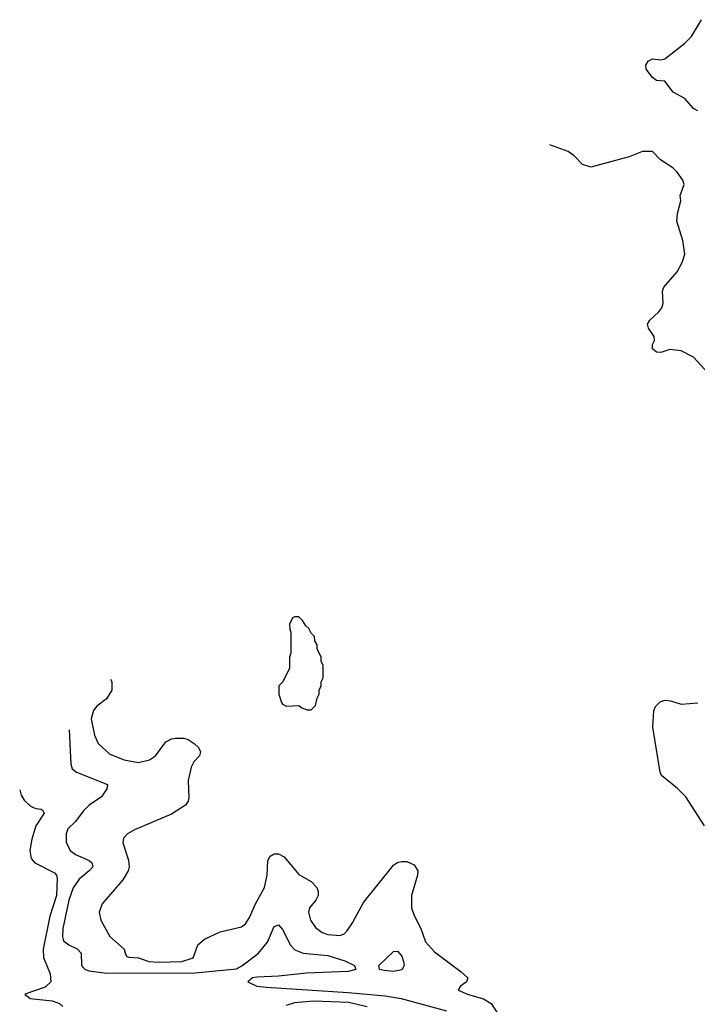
# Model space of a CAD drawing. Header units: inches. Extents: x 1934316 to 2140091, y 524953 to 667329.
# Tile 130 of 256: x 1985252 to 1988548, y 614641 to 619431. Entities that reach past the tile are written whole.
import ezdxf

# ---------------------------------------------------------------- set-up
doc = ezdxf.new("R2010")
doc.units = ezdxf.units.IN
doc.header["$MEASUREMENT"] = 0
doc.layers.add('B9681', color=7, linetype='Continuous')

msp = doc.modelspace()

# ---------------------------------------------------------------- linework, layer by layer
at = {"layer": 'B9681', "color": 5}
for points, elevation in [([(1988550, 618988.4), (1988530, 618999.7), (1988487, 619047), (1988430, 619078.4), (1988390, 619132), (1988350, 619136), (1988330, 619149.2), (1988299.3, 619190), (1988297.2, 619210), (1988309.2, 619230), (1988330, 619240.5), (1988370, 619236.3), (1988390, 619240.7), (1988484.9, 619315.1), (1988519.7, 619350), (1988568.8, 619431.2)], 440), ([(1988601.6, 617710), (1988529.5, 617790), (1988470, 617820.4), (1988413.8, 617826.2), (1988370, 617812.3), (1988350, 617814.5), (1988330, 617829.3), (1988329.7, 617850.3), (1988339.3, 617870), (1988338.4, 617890), (1988311.3, 617930), (1988306.3, 617950), (1988316.9, 617970), (1988360.7, 618010), (1988375.4, 618030), (1988382, 618050), (1988379.1, 618110), (1988385.4, 618130), (1988450, 618204.4), (1988474.8, 618250), (1988487.1, 618290), (1988477.4, 618357.4), (1988448.2, 618451.8), (1988451.1, 618488.9), (1988467.6, 618550), (1988464.7, 618575.3), (1988484.5, 618630), (1988477, 618650), (1988449.3, 618690), (1988429.3, 618710), (1988369.3, 618750), (1988329.3, 618789.3), (1988282, 618790), (1988216.5, 618763.5), (1988030, 618713.2), (1987990, 618726), (1987949.6, 618769.6), (1987919, 618790), (1987831.3, 618823.1)], 460), ([(1985694.2, 616222.7), (1985699.7, 616210), (1985699.3, 616170), (1985673.5, 616126.5), (1985627.7, 616092.3), (1985610, 616071.2), (1985599.7, 616030), (1985615, 615950), (1985632.7, 615910), (1985690, 615858.5), (1985760.7, 615830), (1985830, 615818.2), (1985883.7, 615830), (1985911.8, 615850), (1985962, 615918), (1985990, 615933.4), (1986010, 615936.3), (1986050, 615936.3), (1986071.3, 615930), (1986101, 615910), (1986121, 615890), (1986130.8, 615870), (1986126.8, 615850), (1986099.5, 615820.5), (1986085.8, 615794.2), (1986071.3, 615730), (1986074.4, 615645.6), (1986072, 615630), (1986058.4, 615610), (1985990, 615566.9), (1985810.7, 615490), (1985776.3, 615470), (1985757.1, 615450), (1985753, 615427), (1985781.6, 615341.6), (1985783.5, 615310), (1985779.2, 615290), (1985753.7, 615246.3), (1985652.2, 615130), (1985638.4, 615090), (1985646.4, 615050), (1985690, 614970.5), (1985760.7, 614910), (1985765.8, 614885.8), (1985773.7, 614873.7), (1985782, 614870), (1985830, 614867.8), (1985879.3, 614850), (1985926.4, 614846.4), (1986041.2, 614850), (1986090, 614865.4), (1986096.4, 614870), (1986118.9, 614930), (1986150, 614958), (1986226.8, 614993.2), (1986330, 615018), (1986350, 615032), (1986370, 615063.8), (1986398.7, 615130), (1986442.6, 615210), (1986456.3, 615270), (1986458.9, 615341.1), (1986470, 615361.3), (1986490, 615373.1), (1986510, 615372.7), (1986538.3, 615358.3), (1986610, 615272.6), (1986670, 615238.9), (1986697.4, 615210), (1986704, 615190), (1986703.6, 615170), (1986693, 615147), (1986662, 615110), (1986656.5, 615090), (1986666.5, 615050), (1986690, 615014), (1986723, 614990), (1986750, 614980.2), (1986810, 614975.8), (1986830, 614983.8), (1986842.5, 614997.5), (1986870, 615038), (1986923.4, 615136.6), (1987070, 615317.6), (1987090, 615330.4), (1987110, 615336.4), (1987135.1, 615335.1), (1987170, 615319.1), (1987188.4, 615290), (1987187.6, 615270), (1987158.3, 615170), (1987157.2, 615110), (1987170, 615073.4), (1987202.3, 615010), (1987225.1, 614945.1), (1987270, 614896), (1987399.2, 614799.2), (1987431, 614770), (1987426, 614750), (1987396, 614730), (1987384.7, 614710), (1987430.8, 614690), (1987507.3, 614667.3), (1987544.6, 614644.6), (1987580.2, 614590)], 460), ([(1988583.7, 615510), (1988492.7, 615650), (1988451.1, 615691.1), (1988374.3, 615754.3), (1988367.8, 615770), (1988332, 615990), (1988337, 616070), (1988345.1, 616090), (1988366.7, 616113.3), (1988390, 616120.5), (1988417.5, 616117.5), (1988470, 616101), (1988550, 616107.3)], 460), ([(1985491.8, 615976.3), (1985500.2, 615810), (1985507.5, 615787.5), (1985528.2, 615770), (1985679.1, 615710), (1985674.9, 615690), (1985650.4, 615650), (1985590, 615609.8), (1985559.7, 615580.3), (1985523.5, 615530), (1985486, 615494), (1985477, 615470), (1985477.7, 615430), (1985496.9, 615390), (1985524, 615370), (1985590, 615340.8), (1985603.2, 615330), (1985607.7, 615310), (1985590.2, 615290), (1985540.4, 615250), (1985512.5, 615207.5), (1985490, 615148.3), (1985461.7, 615010), (1985460.1, 614970), (1985465.3, 614950), (1985490, 614930.9), (1985531.5, 614911.5), (1985550.6, 614890.6), (1985552.4, 614830), (1985559.8, 614819.8), (1985570.2, 614810), (1985590, 614804), (1985673.3, 614793.3), (1986105, 614795), (1986306, 614814), (1986332.4, 614827.6), (1986412.2, 614887.8), (1986456.9, 614943.1), (1986490, 615020.4), (1986510, 615027), (1986530, 615004.9), (1986569, 614929), (1986590, 614905.4), (1986630.1, 614890.1), (1986750, 614877.8), (1986833.1, 614853.1), (1986880.2, 614830), (1986886.7, 614810), (1986850, 614800.9), (1986647.6, 614792.4), (1986510, 614778.1), (1986406.7, 614773.3), (1986384.7, 614770), (1986361, 614750), (1986406, 614730), (1986450, 614725.1), (1986850, 614698.3), (1987030, 614682.1), (1987107.4, 614670), (1987328.2, 614610)], 440), ([(1985251.7, 615684.2), (1985259.1, 615659.1), (1985274.2, 615634.2), (1985304.8, 615604.8), (1985330, 615593.4), (1985356, 615590), (1985364.1, 615584.1), (1985370.3, 615570.3), (1985330.3, 615510), (1985310, 615445.2), (1985300.7, 615390), (1985307.1, 615350), (1985325.8, 615330), (1985420.6, 615280.6), (1985431, 615270), (1985433.5, 615253.5), (1985431.4, 615170), (1985397.8, 615070), (1985366.4, 614910), (1985368.2, 614868.2), (1985400.7, 614790), (1985402.7, 614750), (1985375.3, 614724.7), (1985276, 614690), (1985302, 614670), (1985410, 614657.7), (1985445.7, 614645.7), (1985462, 614630)], 420), ([(1986550, 614636.5), (1986589.4, 614650), (1986681.7, 614658.3), (1986851.8, 614651.8), (1986942.6, 614630)], 420)]:
    msp.add_lwpolyline(points, dxfattribs=dict(at, elevation=elevation))
for points, elevation in [([(1986610, 616526), (1986590, 616526), (1986578, 616522), (1986564.7, 616490), (1986565.4, 616465.4), (1986571.3, 616451.3), (1986571.3, 616350), (1986564.7, 616330), (1986563.6, 616276.4), (1986532, 616210), (1986512, 616190), (1986512, 616150), (1986524.7, 616110), (1986530, 616102), (1986550, 616092), (1986610, 616094), (1986623.6, 616083.6), (1986650, 616074), (1986670, 616074), (1986690, 616094), (1986698, 616130), (1986708, 616150), (1986708, 616170), (1986718, 616190), (1986718, 616210), (1986728, 616230), (1986728, 616290), (1986718, 616310), (1986718, 616330), (1986698, 616370), (1986698, 616390), (1986688, 616410), (1986686, 616430), (1986670, 616446), (1986658, 616470), (1986643.1, 616483.1), (1986628, 616508)], 480), ([(1987070, 614801.5), (1987025.1, 614805.1), (1987002, 614810), (1986998.7, 614830), (1987070, 614898.4), (1987090, 614899.5), (1987110, 614874.9), (1987119, 614850), (1987121.4, 614830), (1987110, 614809.4)], 440)]:
    msp.add_lwpolyline(points, close=True, dxfattribs=dict(at, elevation=elevation))

doc.saveas('drawing.dxf')
